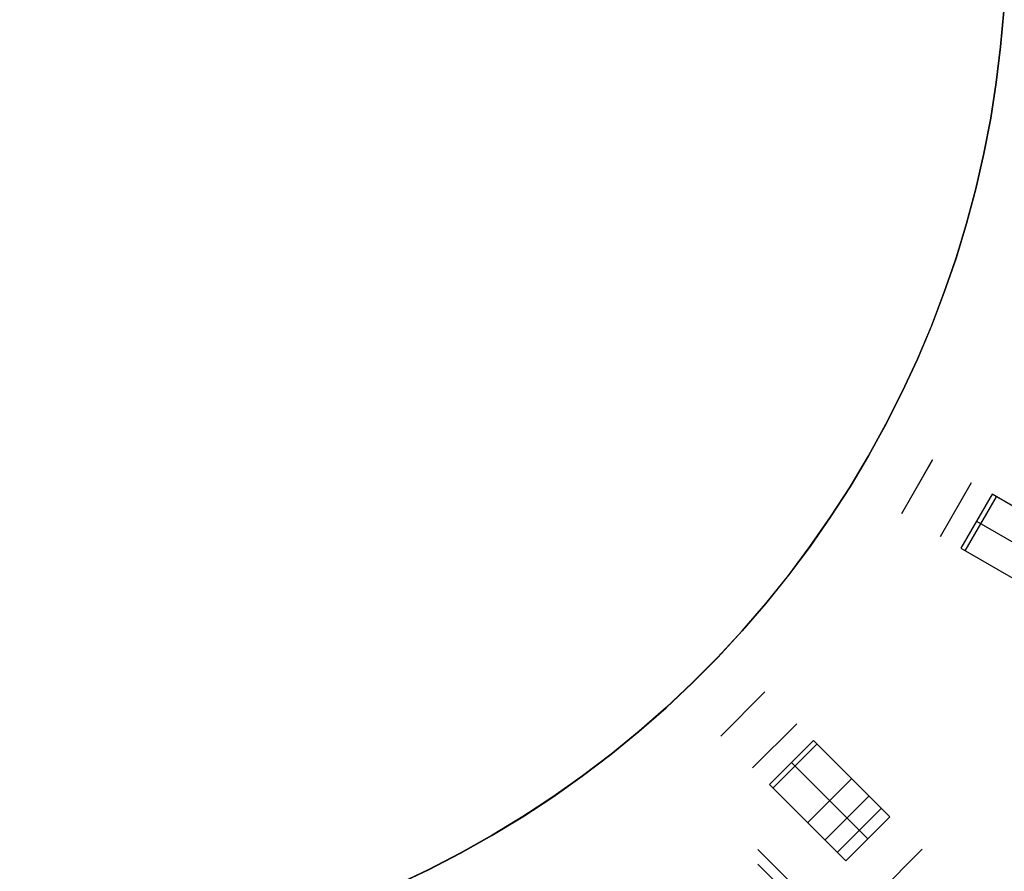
# Model space of a CAD drawing. Header units: millimetres. Extents: x 219 to 1209, y -2752 to -1762.
# Tile 17 of 27: x 724 to 914, y -2437 to -2273. Entities that reach past the tile are written whole.
import ezdxf

# ---------------------------------------------------------------- set-up
doc = ezdxf.new("R2010")
doc.units = ezdxf.units.MM

msp = doc.modelspace()

# ---------------------------------------------------------------- linework, layer by layer
at = {"extrusion": (-2.5e-05, 3.29131e-06, 1)}
msp.add_lwpolyline([(914.11, -2257.15), (913.98, -2264.09), (913.62, -2271.03), (913.02, -2277.95), (912.18, -2284.84), (911.1, -2291.7), (909.78, -2298.52), (908.22, -2305.29), (906.44, -2312), (904.42, -2318.65), (902.17, -2325.22), (899.69, -2331.7), (896.99, -2338.1), (894.07, -2344.4), (890.93, -2350.6), (887.58, -2356.68), (884.02, -2362.65), (880.25, -2368.48), (876.29, -2374.18), (872.12, -2379.74), (867.77, -2385.16), (863.23, -2390.42), (858.52, -2395.51), (853.63, -2400.44), (848.57, -2405.2), (843.34, -2409.78), (837.97, -2414.18), (832.44, -2418.38), (826.77, -2422.39), (820.96, -2426.21), (815.03, -2429.81), (808.97, -2433.22), (802.8, -2436.4), (796.53, -2439.37), (790.15, -2442.13), (783.68, -2444.66), (777.13, -2446.96), (770.5, -2449.03), (763.8, -2450.87), (757.05, -2452.48), (750.24, -2453.86), (743.39, -2454.99), (736.5, -2455.89), (729.58, -2456.55), (722.65, -2456.96), (715.71, -2457.14), (708.76, -2457.08), (701.82, -2456.77), (694.9, -2456.22), (688, -2455.44), (681.13, -2454.41), (674.3, -2453.15), (667.52, -2451.65), (660.8, -2449.91), (654.13, -2447.94), (647.55, -2445.75), (641.04, -2443.32), (634.62, -2440.67), (628.29, -2437.8), (622.07, -2434.71), (615.96, -2431.41), (609.97, -2427.9), (604.1, -2424.18), (598.37, -2420.26), (592.78, -2416.14), (587.33, -2411.83), (582.04, -2407.34), (576.9, -2402.66), (571.93, -2397.81), (567.13, -2392.79), (562.51, -2387.6), (558.07, -2382.26), (553.82, -2376.77), (549.77, -2371.13), (545.91, -2365.36), (542.25, -2359.45), (538.8, -2353.42), (535.57, -2347.28), (532.54, -2341.02), (529.74, -2334.67), (527.16, -2328.22), (524.81, -2321.69), (522.68, -2315.08), (520.78, -2308.39), (519.12, -2301.65), (517.69, -2294.85), (516.5, -2288.01), (515.55, -2281.13), (514.84, -2274.22), (514.36, -2267.29), (514.13, -2260.35), (514.14, -2253.41), (514.39, -2246.47), (514.88, -2239.54), (515.61, -2232.63), (516.58, -2225.75), (517.79, -2218.91), (519.24, -2212.12), (520.92, -2205.38)], dxfattribs=at)
at = {"extrusion": (2.5e-05, -3.29131e-06, 1)}
msp.add_lwpolyline([(520.93, -2205.38), (519.25, -2212.12), (517.81, -2218.92), (516.6, -2225.76), (515.63, -2232.63), (514.9, -2239.54), (514.4, -2246.47), (514.15, -2253.41), (514.14, -2260.35), (514.38, -2267.3), (514.85, -2274.22), (515.56, -2281.13), (516.51, -2288.01), (517.71, -2294.86), (519.13, -2301.65), (520.8, -2308.4), (522.69, -2315.08), (524.82, -2321.69), (527.17, -2328.22), (529.75, -2334.67), (532.56, -2341.03), (535.58, -2347.28), (538.82, -2353.42), (542.26, -2359.45), (545.92, -2365.36), (549.78, -2371.13), (553.84, -2376.77), (558.09, -2382.26), (562.52, -2387.61), (567.15, -2392.79), (571.94, -2397.81), (576.91, -2402.66), (582.05, -2407.34), (587.34, -2411.84), (592.79, -2416.14), (598.38, -2420.26), (604.12, -2424.18), (609.98, -2427.9), (615.98, -2431.41), (622.09, -2434.71), (628.31, -2437.8), (634.63, -2440.67), (641.05, -2443.32), (647.56, -2445.75), (654.15, -2447.95), (660.81, -2449.91), (667.53, -2451.65), (674.31, -2453.15), (681.14, -2454.41), (688.01, -2455.44), (694.91, -2456.22), (701.84, -2456.77), (708.78, -2457.08), (715.72, -2457.14), (722.66, -2456.97), (729.6, -2456.55), (736.51, -2455.89), (743.4, -2454.99), (750.25, -2453.86), (757.06, -2452.48), (763.82, -2450.88), (770.51, -2449.03), (777.14, -2446.96), (783.69, -2444.66), (790.16, -2442.13), (796.54, -2439.38), (802.82, -2436.4), (808.99, -2433.22), (815.04, -2429.82), (820.98, -2426.21), (826.78, -2422.4), (832.45, -2418.38), (837.98, -2414.18), (843.36, -2409.78), (848.58, -2405.2), (853.64, -2400.45), (858.53, -2395.52), (863.25, -2390.42), (867.78, -2385.16), (872.14, -2379.75), (876.3, -2374.19), (880.26, -2368.48), (884.03, -2362.65), (887.59, -2356.69), (890.94, -2350.6), (894.08, -2344.41), (897, -2338.11), (899.7, -2331.71), (902.18, -2325.22), (904.43, -2318.65), (906.45, -2312), (908.24, -2305.29), (909.79, -2298.52), (911.11, -2291.7), (912.19, -2284.84), (913.03, -2277.95), (913.64, -2271.03), (914, -2264.09), (914.12, -2257.15)], dxfattribs=at)
for points in [[(913.63, -2271.02), (913.03, -2277.94), (912.19, -2284.83), (911.11, -2291.69), (909.79, -2298.5), (908.24, -2305.27), (906.45, -2311.98), (904.43, -2318.62), (902.18, -2325.19), (899.71, -2331.68), (897.01, -2338.07), (894.09, -2344.37), (890.95, -2350.56), (887.61, -2356.65), (884.05, -2362.61), (880.29, -2368.44), (876.32, -2374.14), (872.16, -2379.7), (867.82, -2385.11), (863.28, -2390.37), (858.57, -2395.47), (853.68, -2400.4), (848.62, -2405.16), (843.41, -2409.73), (838.03, -2414.13), (832.51, -2418.34), (826.84, -2422.35), (821.04, -2426.16), (815.11, -2429.77), (809.06, -2433.17), (802.89, -2436.36), (796.62, -2439.34)], [(899.92, -2357.49), (893.92, -2367.89)], [(896.22, -2363.89), (899.92, -2357.49)], [(901.43, -2372.23), (907.43, -2361.83)], [(911.38, -2364.11), (905.38, -2374.5)], [(929.39, -2374.51), (911.38, -2364.11)], [(906.2, -2374.98), (912.2, -2364.59)], [(908.38, -2369.31), (926.39, -2379.7)], [(905.38, -2374.5), (923.39, -2384.9)], [(867.61, -2402.16), (859.13, -2410.65)], [(865.27, -2416.79), (873.75, -2408.3)], [(876.97, -2411.52), (868.49, -2420.01)], [(891.67, -2426.23), (876.97, -2411.52)], [(869.16, -2420.68), (877.64, -2412.19)], [(872.73, -2415.77), (887.43, -2430.47)], [(875.84, -2427.36), (884.32, -2418.87)], [(868.49, -2420.01), (883.19, -2434.71)], [(887.67, -2422.22), (879.19, -2430.71)], [(881.55, -2433.07), (890.03, -2424.59)], [(891.67, -2426.23), (883.19, -2434.71)], [(897.9, -2432.46), (889.42, -2440.94)]]:
    msp.add_lwpolyline(points)
at = {"extrusion": (0.5, 0.866025, 9.77524e-16)}
msp.add_lwpolyline([(-1971.33, 0), (-1970.85, -0.01), (-1970.37, -0.03), (-1969.88, -0.08), (-1969.4, -0.13), (-1968.93, -0.21), (-1968.45, -0.3), (-1967.98, -0.41), (-1967.51, -0.53), (-1967.05, -0.67), (-1966.59, -0.83), (-1966.14, -1), (-1965.69, -1.19), (-1965.25, -1.39), (-1964.82, -1.61), (-1964.39, -1.84), (-1963.98, -2.09), (-1963.57, -2.35), (-1963.17, -2.63), (-1962.78, -2.92), (-1962.4, -3.22), (-1962.04, -3.53), (-1961.68, -3.86), (-1961.34, -4.2), (-1961, -4.55), (-1960.68, -4.92), (-1960.37, -5.29), (-1960.08, -5.67), (-1959.8, -6.07), (-1959.53, -6.47), (-1959.28, -6.88), (-1959.04, -7.31), (-1958.81, -7.74), (-1958.61, -8.17), (-1958.41, -8.62), (-1958.23, -9.07), (-1958.07, -9.52), (-1957.92, -9.98), (-1957.79, -10.45), (-1957.68, -10.92), (-1957.58, -11.39), (-1957.5, -11.87), (-1957.43, -12.35), (-1957.38, -12.83), (-1957.35, -13.32), (-1957.34, -13.8), (-1957.34, -14.28), (-1957.36, -14.77), (-1957.39, -15.25), (-1957.44, -15.73), (-1957.51, -16.21), (-1957.6, -16.69), (-1957.7, -17.16), (-1957.81, -17.63), (-1957.95, -18.1), (-1958.1, -18.56)], dxfattribs=at)
at = {"extrusion": (0.046517, 0.986662, -0.155996)}
for points in [[(-1009.94, -379.07), (-1035.15, -462.49)], [(-1032.4, -463.32), (-1007.19, -379.9)], [(-1029.65, -464.15), (-1004.44, -380.73)]]:
    msp.add_lwpolyline(points, dxfattribs=at)
at = {"extrusion": (0.5, 0.866025, 1.72578e-14)}
msp.add_lwpolyline([(-1958.1, -18.56), (-1957.95, -18.1), (-1957.81, -17.63), (-1957.7, -17.16), (-1957.6, -16.69), (-1957.51, -16.21), (-1957.44, -15.73), (-1957.39, -15.25), (-1957.36, -14.77), (-1957.34, -14.28), (-1957.34, -13.8), (-1957.35, -13.32), (-1957.38, -12.83), (-1957.43, -12.35), (-1957.5, -11.87), (-1957.58, -11.39), (-1957.68, -10.92), (-1957.79, -10.45), (-1957.92, -9.98), (-1958.07, -9.52), (-1958.23, -9.07), (-1958.41, -8.62), (-1958.61, -8.17), (-1958.81, -7.74), (-1959.04, -7.31), (-1959.28, -6.88), (-1959.53, -6.47), (-1959.8, -6.07), (-1960.08, -5.67), (-1960.37, -5.29), (-1960.68, -4.92), (-1961, -4.55), (-1961.34, -4.2), (-1961.68, -3.86), (-1962.04, -3.53), (-1962.4, -3.22), (-1962.78, -2.92), (-1963.17, -2.63), (-1963.57, -2.35), (-1963.98, -2.09), (-1964.39, -1.84), (-1964.82, -1.61), (-1965.25, -1.39), (-1965.69, -1.19), (-1966.14, -1), (-1966.59, -0.83), (-1967.05, -0.67), (-1967.51, -0.53), (-1967.98, -0.41), (-1968.45, -0.3), (-1968.93, -0.21), (-1969.4, -0.13), (-1969.88, -0.08), (-1970.37, -0.03), (-1970.85, -0.01), (-1971.33, 0)], dxfattribs=at)
at = {"extrusion": (0.5, 0.866025, 4.30459e-15)}
msp.add_lwpolyline([(-1958.1, -18.56), (-1957.95, -18.1), (-1957.81, -17.63), (-1957.7, -17.16), (-1957.6, -16.69), (-1957.51, -16.21), (-1957.44, -15.73), (-1957.39, -15.25), (-1957.36, -14.77), (-1957.34, -14.28), (-1957.34, -13.8), (-1957.35, -13.32), (-1957.38, -12.83), (-1957.43, -12.35), (-1957.5, -11.87), (-1957.58, -11.39), (-1957.68, -10.92), (-1957.79, -10.45), (-1957.92, -9.98), (-1958.07, -9.52), (-1958.23, -9.07), (-1958.41, -8.62), (-1958.61, -8.17), (-1958.81, -7.74), (-1959.04, -7.31), (-1959.28, -6.88), (-1959.53, -6.47), (-1959.8, -6.07), (-1960.08, -5.67), (-1960.37, -5.29), (-1960.68, -4.92), (-1961, -4.55), (-1961.34, -4.2), (-1961.68, -3.86), (-1962.04, -3.53), (-1962.4, -3.22), (-1962.78, -2.92), (-1963.17, -2.63), (-1963.57, -2.35), (-1963.98, -2.09), (-1964.39, -1.84), (-1964.82, -1.61), (-1965.25, -1.39), (-1965.69, -1.19), (-1966.14, -1), (-1966.59, -0.83), (-1967.05, -0.67), (-1967.51, -0.53), (-1967.98, -0.41), (-1968.45, -0.3), (-1968.93, -0.21), (-1969.4, -0.13), (-1969.88, -0.08), (-1970.37, -0.03), (-1970.85, -0.01), (-1971.33, 0)], dxfattribs=at)
at = {"extrusion": (0.707107, 0.707107, -3.94942e-15)}
msp.add_lwpolyline([(-2325.32, 0), (-2324.84, -0.01), (-2324.35, -0.03), (-2323.87, -0.08), (-2323.39, -0.13), (-2322.91, -0.21), (-2322.43, -0.3), (-2321.96, -0.41), (-2321.49, -0.53), (-2321.03, -0.67), (-2320.57, -0.83), (-2320.12, -1), (-2319.67, -1.19), (-2319.23, -1.39), (-2318.8, -1.61), (-2318.38, -1.84), (-2317.96, -2.09), (-2317.55, -2.35), (-2317.16, -2.63), (-2316.77, -2.92), (-2316.39, -3.22), (-2316.02, -3.53), (-2315.66, -3.86), (-2315.32, -4.2), (-2314.99, -4.55), (-2314.67, -4.92), (-2314.36, -5.29), (-2314.06, -5.67), (-2313.78, -6.07), (-2313.52, -6.47), (-2313.26, -6.88), (-2313.02, -7.31), (-2312.8, -7.74), (-2312.59, -8.17), (-2312.4, -8.62), (-2312.22, -9.07), (-2312.06, -9.52), (-2311.91, -9.98), (-2311.78, -10.45), (-2311.66, -10.92), (-2311.56, -11.39), (-2311.48, -11.87), (-2311.42, -12.35), (-2311.37, -12.83), (-2311.34, -13.32), (-2311.32, -13.8), (-2311.32, -14.28), (-2311.34, -14.77), (-2311.38, -15.25), (-2311.43, -15.73), (-2311.5, -16.21), (-2311.58, -16.69), (-2311.68, -17.16), (-2311.8, -17.63), (-2311.93, -18.1), (-2312.08, -18.56)], dxfattribs=at)
at = {"extrusion": (0.05446, 0.973141, -0.223677)}
for points in [[(-1000.48, -543.71), (-1021.63, -628.25)], [(-1013.63, -630.25), (-992.48, -545.71)]]:
    msp.add_lwpolyline(points, dxfattribs=at)
at = {"extrusion": (0.707107, 0.707107, -1.20064e-14)}
msp.add_lwpolyline([(-2312.08, -18.56), (-2311.93, -18.1), (-2311.8, -17.63), (-2311.68, -17.16), (-2311.58, -16.69), (-2311.5, -16.21), (-2311.43, -15.73), (-2311.38, -15.25), (-2311.34, -14.77), (-2311.32, -14.28), (-2311.32, -13.8), (-2311.34, -13.32), (-2311.37, -12.83), (-2311.42, -12.35), (-2311.48, -11.87), (-2311.56, -11.39), (-2311.66, -10.92), (-2311.78, -10.45), (-2311.91, -9.98), (-2312.06, -9.52), (-2312.22, -9.07), (-2312.4, -8.62), (-2312.59, -8.17), (-2312.8, -7.74), (-2313.02, -7.31), (-2313.26, -6.88), (-2313.52, -6.47), (-2313.78, -6.07), (-2314.06, -5.67), (-2314.36, -5.29), (-2314.67, -4.92), (-2314.99, -4.55), (-2315.32, -4.2), (-2315.66, -3.86), (-2316.02, -3.53), (-2316.39, -3.22), (-2316.77, -2.92), (-2317.16, -2.63), (-2317.55, -2.35), (-2317.96, -2.09), (-2318.38, -1.84), (-2318.8, -1.61), (-2319.23, -1.39), (-2319.67, -1.19), (-2320.12, -1), (-2320.57, -0.83), (-2321.03, -0.67), (-2321.49, -0.53), (-2321.96, -0.41), (-2322.43, -0.3), (-2322.91, -0.21), (-2323.39, -0.13), (-2323.87, -0.08), (-2324.35, -0.03), (-2324.84, -0.01), (-2325.32, 0)], dxfattribs=at)
at = {"extrusion": (0.973141, 0.05446, 0.223677)}
msp.add_lwpolyline([(-2472.04, -265.36), (-2450.89, -180.83)], dxfattribs=at)
at = {"extrusion": (0.707107, 0.707107, 4.16095e-14)}
msp.add_lwpolyline([(-2312.08, -18.56), (-2311.93, -18.1), (-2311.8, -17.63), (-2311.68, -17.16), (-2311.58, -16.69), (-2311.5, -16.21), (-2311.43, -15.73), (-2311.38, -15.25), (-2311.34, -14.77), (-2311.32, -14.28), (-2311.32, -13.8), (-2311.34, -13.32), (-2311.37, -12.83), (-2311.42, -12.35), (-2311.48, -11.87), (-2311.56, -11.39), (-2311.66, -10.92), (-2311.78, -10.45), (-2311.91, -9.98), (-2312.06, -9.52), (-2312.22, -9.07), (-2312.4, -8.62), (-2312.59, -8.17), (-2312.8, -7.74), (-2313.02, -7.31), (-2313.26, -6.88), (-2313.52, -6.47), (-2313.78, -6.07), (-2314.06, -5.67), (-2314.36, -5.29), (-2314.67, -4.92), (-2314.99, -4.55), (-2315.32, -4.2), (-2315.66, -3.86), (-2316.02, -3.53), (-2316.39, -3.22), (-2316.77, -2.92), (-2317.16, -2.63), (-2317.55, -2.35), (-2317.96, -2.09), (-2318.38, -1.84), (-2318.8, -1.61), (-2319.23, -1.39), (-2319.67, -1.19), (-2320.12, -1), (-2320.57, -0.83), (-2321.03, -0.67), (-2321.49, -0.53), (-2321.96, -0.41), (-2322.43, -0.3), (-2322.91, -0.21), (-2323.39, -0.13), (-2323.87, -0.08), (-2324.35, -0.03), (-2324.84, -0.01), (-2325.32, 0)], dxfattribs=at)
at = {"extrusion": (0.707107, 0.707107, -4.58466e-13)}
msp.add_lwpolyline([(-2343.79, -106.29), (-2343.47, -105.97), (-2343.17, -105.63), (-2342.88, -105.28), (-2342.59, -104.93), (-2342.32, -104.57), (-2342.06, -104.19), (-2341.82, -103.81), (-2341.58, -103.42), (-2341.36, -103.03), (-2341.15, -102.62), (-2340.96, -102.21), (-2340.78, -101.8), (-2340.61, -101.38), (-2340.45, -100.95)], dxfattribs=at)
at = {"extrusion": (0.866025, 0.288675, 0.408248)}
for points in [[(-2581.62, -128.73), (-2690.03, -261.5)], [(-2692.71, -259.31), (-2584.3, -126.54)]]:
    msp.add_lwpolyline(points, dxfattribs=at)
at = {"extrusion": (0.707107, 0.707107, 1.18715e-13)}
msp.add_lwpolyline([(-2343.79, -106.29), (-2343.47, -105.97), (-2343.17, -105.63), (-2342.88, -105.28), (-2342.59, -104.93), (-2342.32, -104.57), (-2342.06, -104.19), (-2341.82, -103.81), (-2341.58, -103.42), (-2341.36, -103.03), (-2341.15, -102.62), (-2340.96, -102.21), (-2340.78, -101.8), (-2340.61, -101.38), (-2340.45, -100.95)], dxfattribs=at)
at = {"extrusion": (0.707107, 0.707107, -6.13739e-14)}
msp.add_lwpolyline([(-2354.92, -3.12), (-2354.54, -2.83), (-2354.16, -2.55), (-2353.77, -2.28), (-2353.36, -2.02), (-2352.95, -1.79), (-2352.53, -1.56), (-2352.1, -1.35), (-2351.67, -1.15), (-2351.23, -0.97), (-2350.78, -0.8), (-2350.33, -0.65), (-2349.87, -0.52), (-2349.41, -0.4), (-2348.95, -0.29), (-2348.48, -0.2), (-2348.01, -0.13), (-2347.54, -0.07), (-2347.06, -0.03), (-2346.59, -0.01), (-2346.11, 0)], dxfattribs=at)
at = {"extrusion": (0.707107, 0.707107, -1.61947e-13)}
msp.add_lwpolyline([(-2343.79, -106.29), (-2343.47, -105.97), (-2343.17, -105.63), (-2342.88, -105.28), (-2342.59, -104.93), (-2342.32, -104.57), (-2342.06, -104.19), (-2341.82, -103.81), (-2341.58, -103.42), (-2341.36, -103.03), (-2341.15, -102.62), (-2340.96, -102.21), (-2340.78, -101.8), (-2340.61, -101.38), (-2340.45, -100.95)], dxfattribs=at)
at = {"extrusion": (0.707107, 0.707107, 1.50011e-13)}
msp.add_lwpolyline([(-2346.11, 0), (-2346.59, -0.01), (-2347.06, -0.03), (-2347.54, -0.07), (-2348.01, -0.13), (-2348.48, -0.2), (-2348.95, -0.29), (-2349.41, -0.4), (-2349.87, -0.52), (-2350.33, -0.65), (-2350.78, -0.8), (-2351.23, -0.97), (-2351.67, -1.15), (-2352.1, -1.35), (-2352.53, -1.56), (-2352.95, -1.79), (-2353.36, -2.02), (-2353.77, -2.28), (-2354.16, -2.55), (-2354.54, -2.83), (-2354.92, -3.12)], dxfattribs=at)
at = {"extrusion": (0.835477, 0.361444, 0.413928)}
msp.add_lwpolyline([(-2808.04, -153.74), (-2589.01, 55.83)], dxfattribs=at)
at = {"extrusion": (0.288675, 0.866025, -0.408248)}
msp.add_lwpolyline([(-1714.13, -1058.32), (-1605.72, -925.55)], dxfattribs=at)
at = {"extrusion": (0.707107, 0.707107, 5.81678e-15)}
msp.add_lwpolyline([(-2346.11, 0), (-2346.59, -0.01), (-2347.06, -0.03), (-2347.54, -0.07), (-2348.01, -0.13), (-2348.48, -0.2), (-2348.95, -0.29), (-2349.41, -0.4), (-2349.87, -0.52), (-2350.33, -0.65), (-2350.78, -0.8), (-2351.23, -0.97), (-2351.67, -1.15), (-2352.1, -1.35), (-2352.53, -1.56), (-2352.95, -1.79), (-2353.36, -2.02), (-2353.77, -2.28), (-2354.16, -2.55), (-2354.54, -2.83), (-2354.92, -3.12)], dxfattribs=at)
at = {"extrusion": (0.866025, 0.5, -7.86288e-15)}
msp.add_lwpolyline([(-2536.12, 0), (-2535.64, -0.01), (-2535.16, -0.03), (-2534.67, -0.08), (-2534.19, -0.13), (-2533.72, -0.21), (-2533.24, -0.3), (-2532.77, -0.41), (-2532.3, -0.53), (-2531.84, -0.67), (-2531.38, -0.83), (-2530.93, -1), (-2530.48, -1.19), (-2530.04, -1.39), (-2529.61, -1.61), (-2529.18, -1.84), (-2528.77, -2.09), (-2528.36, -2.35), (-2527.96, -2.63), (-2527.57, -2.92), (-2527.19, -3.22), (-2526.83, -3.53), (-2526.47, -3.86), (-2526.13, -4.2), (-2525.79, -4.55), (-2525.47, -4.92), (-2525.16, -5.29), (-2524.87, -5.67), (-2524.59, -6.07), (-2524.32, -6.47), (-2524.07, -6.88), (-2523.83, -7.31), (-2523.6, -7.74), (-2523.4, -8.17), (-2523.2, -8.62), (-2523.02, -9.07), (-2522.86, -9.52), (-2522.71, -9.98), (-2522.58, -10.45), (-2522.47, -10.92), (-2522.37, -11.39), (-2522.29, -11.87), (-2522.22, -12.35), (-2522.17, -12.83), (-2522.14, -13.32), (-2522.13, -13.8), (-2522.13, -14.28), (-2522.15, -14.77), (-2522.18, -15.25), (-2522.23, -15.73), (-2522.3, -16.21), (-2522.39, -16.69), (-2522.49, -17.16), (-2522.6, -17.63), (-2522.74, -18.1), (-2522.89, -18.56)], dxfattribs=at)

doc.saveas('drawing.dxf')
